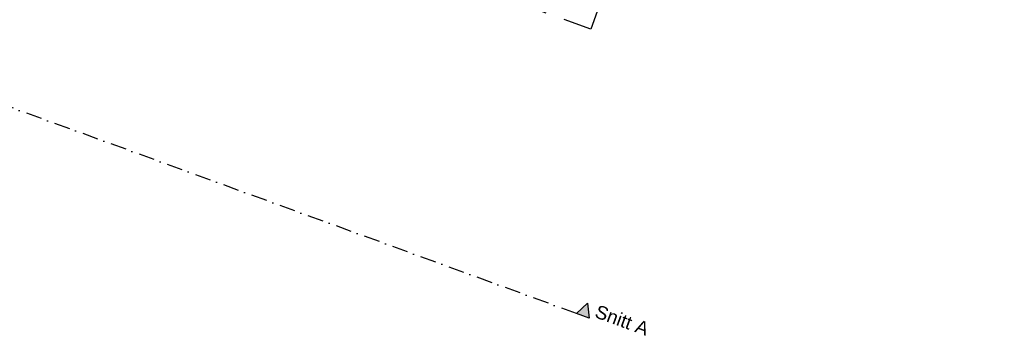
# Model space of a CAD drawing. Header units: millimetres. Extents: x 112481703 to 112588235, y 1264638581 to 1264713486.
# Tile 109 of 256: x 112566214 to 112588235, y 1264659049 to 1264666140. Entities that reach past the tile are written whole.
import ezdxf

# ---------------------------------------------------------------- set-up
doc = ezdxf.new("R2010")
doc.units = ezdxf.units.MM
doc.header["$LTSCALE"] = 0.5
doc.header["$MEASUREMENT"] = 0
for name, pattern in [('Lang stiplet', [2116.666603, 1269.999981, -846.666622]), ('PLINE', [0]), ('Prikk & stiplet', [1340.555525, 705.555534, -352.777767, 0, -282.222223])]:
    doc.linetypes.add(name, pattern=pattern)
doc.layers.add('266- Himling og innvendig overflate#1', color=7, linetype='Continuous')
doc.layers.add('852- Snittmarkør', color=7, linetype='Continuous')
doc.styles.add('GENERATED_STYLE_1', font='arial.ttf')

msp = doc.modelspace()

# ---------------------------------------------------------------- hatches: boundary and pattern name
at = {"layer": '852- Snittmarkør', "linetype": 'Continuous'}
msp.add_hatch(color=256, dxfattribs=at).paths.add_polyline_path([(112578950, 1264659458), (112578912, 1264659791), (112578668, 1264659561)])

# ---------------------------------------------------------------- linework, layer by layer
at = {"layer": '266- Himling og innvendig overflate#1', "linetype": 'Lang stiplet'}
msp.add_lwpolyline([(112588235, 1264691282), (112578985, 1264665926), (112562432, 1264671966), (112565812, 1264681228), (112572876, 1264678651), (112578747, 1264694743)], close=True, dxfattribs=at)
at = {"layer": '852- Snittmarkør', "linetype": 'Prikk & stiplet'}
msp.add_line((112578668, 1264659561), (112483198, 1264694392), dxfattribs=at)
at = {"layer": '852- Snittmarkør', "linetype": 'PLINE', "flags": 128}
msp.add_lwpolyline([(112578950, 1264659458), (112578668, 1264659561), (112578912, 1264659791)], close=True, dxfattribs=at)

# ---------------------------------------------------------------- texts
at = {"layer": '852- Snittmarkør', "insert": (112579053, 1264659478), "char_height": 300, "attachment_point": 7, "rotation": 339.956, "style": 'GENERATED_STYLE_1'}
msp.add_mtext('\\A1;{\\pql;\\pt0;\\fArial|b0|i0|c0|p0;\\W1.000000;Snitt A}', dxfattribs=at)

doc.saveas('drawing.dxf')
